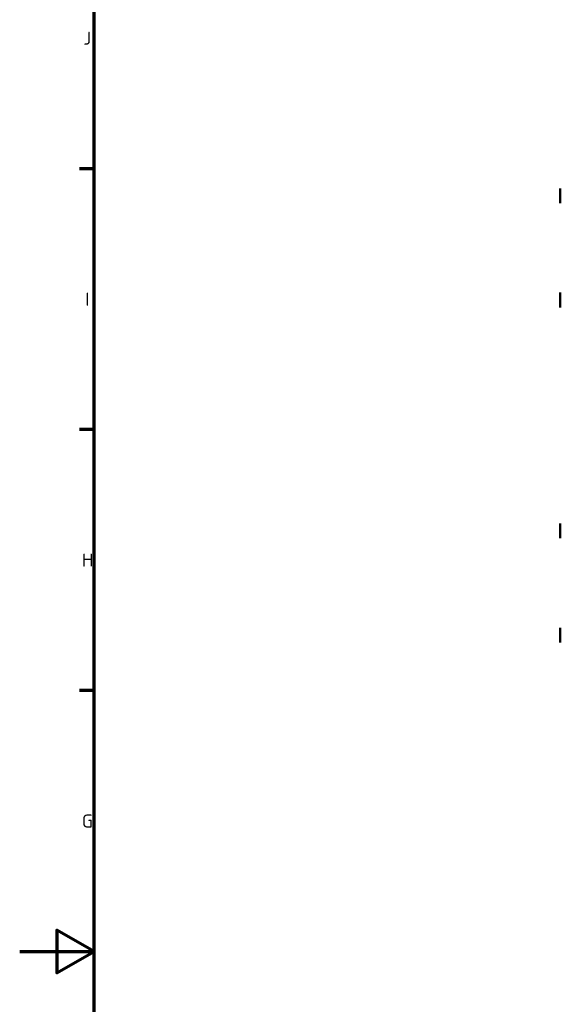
# Model space of a CAD drawing. Header units: millimetres. Extents: x 0 to 2239, y -60 to 841.
# Tile 20 of 161: x 0 to 145, y 406 to 671. Entities that reach past the tile are written whole.
import ezdxf

# ---------------------------------------------------------------- set-up
doc = ezdxf.new("R2010")
doc.units = ezdxf.units.MM
doc.layers.get('0').update_dxf_attribs({"lineweight": 25})
doc.layers.add('Rahmen (ISO)', color=7, linetype='Continuous', lineweight=70)
doc.layers.add('Sichtbar (ISO)', color=7, linetype='Continuous', lineweight=50)
doc.styles.add('Notiztext (DIN)', font='isocpeur.ttf')

# ---------------------------------------------------------------- blocks, each defined once
blk = doc.blocks.new('Ränder Vorgaberahmen')
at = {"layer": 'Rahmen (ISO)'}
for p, q in [((20, 630.75), (16.1, 630.75)), ((20, 560.67), (16.1, 560.67)), ((20, 490.58), (16.1, 490.58))]:
    blk.add_line(p, q, dxfattribs=at)
at = {"layer": 'Rahmen (ISO)', "flags": 128}
for points in [[(20, 20), (20, 821), (1169, 821), (1169, 20), (20, 20)], [(0, 420.5), (20, 420.5), (10, 426.27), (10, 414.73), (20, 420.5)]]:
    blk.add_lwpolyline(points, dxfattribs=at)
at = {"layer": 'Rahmen (ISO)', "char_height": 3.5, "attachment_point": 7, "style": 'Notiztext (DIN)'}
for s, insert in [('J', (17.1, 664.04)), ('I', (17.63, 593.96)), ('H', (16.75, 523.88)), ('G', (16.75, 453.79))]:
    blk.add_mtext(s, dxfattribs=dict(at, insert=insert))

msp = doc.modelspace()

# ---------------------------------------------------------------- linework, layer by layer
at = {"layer": 'Sichtbar (ISO)'}
for p, q in [((145.287, 621.471), (145.287, 625.471)), ((145.287, 593.471), (145.287, 597.471)), ((145.287, 531.471), (145.287, 535.471)), ((145.287, 503.471), (145.287, 507.471))]:
    msp.add_line(p, q, dxfattribs=at)

# ---------------------------------------------------------------- block references
msp.add_blockref('Ränder Vorgaberahmen', (0, 0))

doc.saveas('drawing.dxf')
